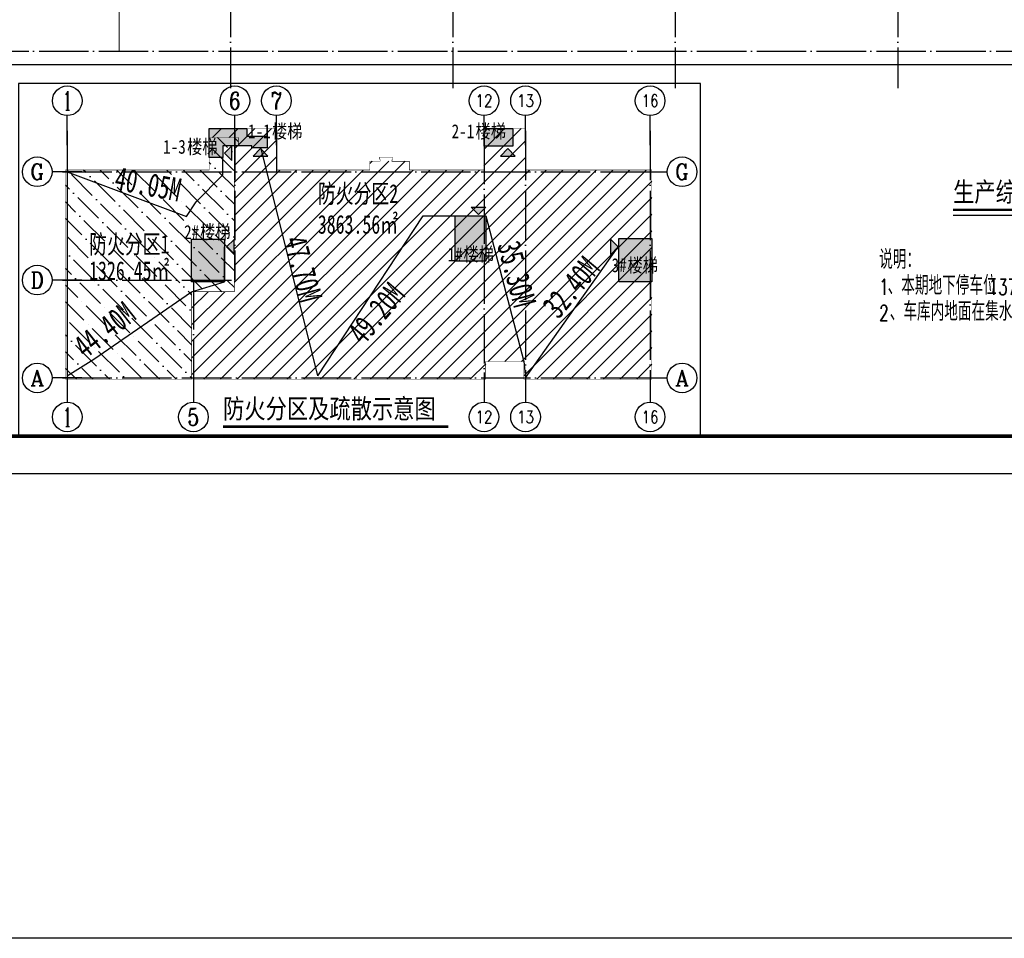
# Model space of a CAD drawing. Extents: x 797781 to 1255204, y 21234 to 1024248.
# Tile 16 of 256: x 888281 to 928120, y 21234 to 58388. Entities that reach past the tile are written whole.
import ezdxf
from ezdxf.enums import TextEntityAlignment as Align

# ---------------------------------------------------------------- set-up
doc = ezdxf.new("R2010")
doc.units = 0
doc.header["$LTSCALE"] = 1000
doc.header["$MEASUREMENT"] = 0
doc.linetypes.add('230303生产综合楼-平面图_t8$0$DASH', pattern=[0.35, 0.25, -0.1])
doc.linetypes.add('230303生产综合楼-平面图_t8$0$DOTE', pattern=[2.42, 2, -0.2, 0.02, -0.2])
for name, color, linetype in [('230303生产综合楼-平面图_t8$0$A-ANNO-PUB-TEXT', 7, 'Continuous'), ('230303生产综合楼-平面图_t8$0$AXIS', 3, 'Continuous'), ('230303生产综合楼-平面图_t8$0$AXIS_TEXT', 7, 'Continuous'), ('230303生产综合楼-平面图_t8$0$DIM_SYMB', 3, 'Continuous'), ('230303生产综合楼-平面图_t8$0$DOTE', 1, '230303生产综合楼-平面图_t8$0$DOTE'), ('230303生产综合楼-平面图_t8$0$LVTRY', 6, 'Continuous'), ('230303生产综合楼-平面图_t8$0$PUB_TEXT', 7, 'Continuous'), ('230303生产综合楼-平面图_t8$0$PUB_TITLE', 4, 'Continuous'), ('230303生产综合楼-平面图_t8$0$板洞', 6, 'Continuous'), ('AXIS_TEXT', 7, 'Continuous'), ('DIM_ELEV', 3, 'Continuous'), ('PUB_HATCH', 8, 'Continuous'), ('PUB_TEXT', 7, 'Continuous')]:
    doc.layers.add(name, color=color, linetype=linetype)
doc.layers.add('230303生产综合楼-平面图_t8$0$A-普通车位', color=252, linetype='Continuous', lineweight=9)
doc.styles.add('-黑体', font='simhei.ttf', dxfattribs={"width": 0.8})
doc.styles.add('230303生产综合楼-平面图_t8$0$-黑体', font='simhei.ttf', dxfattribs={"width": 0.8})
doc.styles.add('230303生产综合楼-平面图_t8$0$_TCH_AXIS', font='COMPLEX', dxfattribs={"bigfont": 'GBCBIG'})
doc.styles.add('230303生产综合楼-平面图_t8$0$_TCH_DIM', font='SIMPLEX', dxfattribs={"bigfont": 'GBCBIG'})
doc.styles.add('230303生产综合楼-平面图_t8$0$黑体', font='simhei.ttf', dxfattribs={"width": 0.7})
doc.styles.add('COMPLEX', font='COMPLEX')
doc.styles.add('黑体', font='simhei.ttf', dxfattribs={"width": 0.7})

# ---------------------------------------------------------------- blocks, each defined once
blk = doc.blocks.new('_AXISO')
blk.add_circle((0, 0), 0.5)
at = {"layer": 'AXIS_TEXT', "style": 'COMPLEX', "width": 1.041667}
blk.add_attdef('A', text='', height=0.56, dxfattribs=at).set_placement((-0.25, -0.28), (0.25, -0.28), align=Align.FIT)

msp = doc.modelspace()

# ---------------------------------------------------------------- hatches: boundary and pattern name
h = msp.add_hatch(color=8)
h.dxf.hatch_style = 1
h.paths.add_polyline_path([(895948, 53986.2), (897478, 53986.2), (897478, 53676.2), (898298, 53676.2), (898298, 53206.2), (897678, 53206.2), (897678, 53286.2), (896498, 53286.2), (896498, 52816.2), (895948, 52816.2)])
h = msp.add_hatch(color=8)
h.dxf.hatch_style = 1
h.paths.add_polyline_path([(908238, 53276.2), (907068.1, 53276.2), (907068.1, 53986.2), (908238, 53986.2)])
at = {"layer": '230303生产综合楼-平面图_t8$0$板洞'}
h = msp.add_hatch(dxfattribs=at)
h.set_pattern_fill('ANSI31', color=8, scale=300)
h.set_pattern_definition([(45, (-197272.4, 239278.13), (-336.7596, 336.7596), [])])
edge = h.paths.add_edge_path()
edge.add_line((895278.5, 43846.2), (907138, 43846.2))
edge.add_line((907138, 43846.2), (907138, 44566.2))
edge.add_line((907138, 44566.2), (908678, 44566.2))
edge.add_line((908678, 44566.2), (908678, 43846.2))
edge.add_line((908678, 43846.2), (913858, 43846.2))
edge.add_line((913858, 43846.2), (913858, 52306.2))
edge.add_line((913858, 52306.2), (908748, 52306.2))
edge.add_line((908748, 52306.2), (908748, 53986.2))
edge.add_line((908748, 53986.2), (907068.4, 53986.2))
edge.add_line((907068.4, 53986.2), (907067.5, 52306.2))
edge.add_line((907067.5, 52306.2), (898668.4, 52306.2))
edge.add_line((898668.4, 52306.2), (898668.4, 53986.2))
edge.add_line((898668.4, 53986.2), (895948.4, 53986.2))
edge.add_line((895948.4, 53986.2), (895948.4, 53626.2))
edge.add_line((895948.4, 53626.2), (897130.4, 53626.2))
edge.add_line((897130.4, 53626.2), (897130.4, 53286.2))
edge.add_line((897130.4, 53286.2), (896968.6, 53286.2))
edge.add_line((896968.6, 53286.2), (896968.4, 47386.2))
edge.add_line((896968.4, 47386.2), (895238, 47386.2))
edge.add_line((895238, 47386.2), (895238, 43846.2))
h.paths.add_polyline_path([(902448.1, 52306.2), (904048.1, 52306.2), (904048.1, 52666.2), (902448.1, 52666.2)], flags=16)
h = msp.add_hatch(dxfattribs=at)
h.set_pattern_fill('ANSI36', color=8, scale=300, angle=90)
h.set_pattern_definition([(135, (-197272.4, 239278.13), (-926.08891, 252.5697), [1190.625, -238.125, 0, -238.125])])
h.paths.add_polyline_path([(895948.4, 53626.2), (897130.4, 53626.2), (897130.4, 53286.2), (896967.9, 53286.2), (896967.9, 47386.2), (895238.1, 47386.2), (895237.9, 43846.2), (890138, 43846.2), (890138, 52306.2), (895948.4, 52306.2)])
at = {"layer": 'DIM_ELEV'}
for points in [[(896565.6, 52990), (896865.6, 52690), (896865.6, 53290)], [(898025.9, 53174), (897725.9, 52874), (898325.9, 52874)], [(908029.3, 53174), (907729.3, 52874), (908329.3, 52874)], [(906845.1, 50510.3), (906545.1, 50810.3), (907145.1, 50810.3)], [(896653.1, 49194.6), (896953.1, 48894.6), (896953.1, 49494.6)], [(912493.5, 49194.6), (912193.5, 48894.6), (912193.5, 49494.6)]]:
    msp.add_hatch(color=256, dxfattribs=at).paths.add_polyline_path(points)
at = {"layer": 'PUB_HATCH'}
h = msp.add_hatch(color=8, dxfattribs=at)
h.dxf.hatch_style = 1
h.paths.add_polyline_path([(907148, 48616.2), (905898, 48616.2), (905898, 50456.2), (907148, 50456.2)])
h = msp.add_hatch(color=8, dxfattribs=at)
h.dxf.hatch_style = 1
h.paths.add_polyline_path([(896568, 47786.2), (895238, 47786.2), (895238, 49516.2), (896568, 49516.2)])
h = msp.add_hatch(color=8, dxfattribs=at)
h.dxf.hatch_style = 1
h.paths.add_polyline_path([(913858, 47786.2), (912528, 47786.2), (912528, 49536.2), (913858, 49536.2)])

# ---------------------------------------------------------------- linework, layer by layer
msp.add_lwpolyline([(797780.7, 1024247.6), (1067669.1, 1024247.6), (1067669.1, 21233.7), (797780.7, 21233.7)], close=True)
at = {"color": 6}
for points in [[(895948, 53986.2), (897478, 53986.2), (897478, 53676.2), (898298, 53676.2), (898298, 53206.2), (897678, 53206.2), (897678, 53286.2), (896498, 53286.2), (896498, 52816.2), (895948, 52816.2)], [(907068, 53986.2), (908238, 53986.2), (908238, 53276.2), (907068, 53276.2)], [(907148, 48616.2), (905898, 48616.2), (905898, 50456.2), (907148, 50456.2)], [(896568, 47786.2), (895238, 47786.2), (895238, 49516.2), (896568, 49516.2)], [(912528, 49536.2), (913858, 49536.2), (913858, 47786.2), (912528, 47786.2)]]:
    msp.add_lwpolyline(points, close=True, dxfattribs=at)
for points in [[(900348, 43986.2), (898038, 53236.2)], [(890208, 52236.2), (890208, 52236.2), (895028, 50427.2), (895428, 51027.2), (896498, 52117.2), (896498, 52833.7)], [(900348, 43986.2), (904608, 50456.2), (906705.5, 50456.2)], [(906845.1, 50456.2), (907148, 50456.2), (908678, 44566.2), (908748, 43896.2)], [(890208, 43986.2), (891278.5, 44656.2), (895238, 47386.2), (896568, 47786.2), (896568, 49201.3)], [(908748, 43896.2), (912493.5, 49194.6)]]:
    msp.add_lwpolyline(points)
at = {"layer": '230303生产综合楼-平面图_t8$0$A-普通车位'}
msp.add_lwpolyline([(892308.6, 72242.3), (892308.6, 57117.3)], dxfattribs=at)
at = {"layer": '230303生产综合楼-平面图_t8$0$AXIS'}
for p, q in [((890208, 53310.7), (890208, 54509.3)), ((896988, 53310.7), (896988, 54509.3)), ((898668, 53310.7), (898668, 54509.3)), ((907068, 53310.7), (907068, 54509.3)), ((908748, 53310.7), (908748, 54509.3)), ((913788, 53310.7), (913788, 54509.3)), ((890792.4, 52236.2), (889593.9, 52236.2)), ((913283.4, 52236.2), (914482, 52236.2)), ((890792.4, 47856.2), (889593.9, 47856.2)), ((890792.4, 43896.2), (889593.9, 43896.2)), ((890208, 44117.1), (890208, 42918.5)), ((895308, 44117.1), (895308, 42918.5)), ((907068, 44117.1), (907068, 42918.5)), ((908748, 44117.1), (908748, 42918.5)), ((913283.4, 43896.2), (914482, 43896.2)), ((913788, 44117.1), (913788, 42918.5))]:
    msp.add_line(p, q, dxfattribs=at)
at = {"layer": '230303生产综合楼-平面图_t8$0$DIM_SYMB'}
for points in [[(880906.1, 56581.8), (934312.3, 56581.8), (934427, 56896.8), (934538.1, 56266.8), (934649.8, 56581.8), (988056.1, 56581.8)], [(926047.5, 50486.9), (938669.6, 50486.9)]]:
    msp.add_lwpolyline(points, dxfattribs=at)
at = {"layer": '230303生产综合楼-平面图_t8$0$DIM_SYMB', "const_width": 105}
for points in [[(926047.5, 50696.9), (938669.6, 50696.9)], [(896509.9, 41924.1), (905626.7, 41924.1)]]:
    msp.add_lwpolyline(points, dxfattribs=at)
at = {"layer": '230303生产综合楼-平面图_t8$0$DOTE'}
for p, q in [((896806.1, 62100.6), (896806.1, 55613.6)), ((905806.1, 62100.6), (905806.1, 55613.6)), ((914806.1, 62100.6), (914806.1, 55613.6)), ((923806.1, 62100.6), (923806.1, 55613.6)), ((881806.1, 57117.3), (987156.1, 57117.3)), ((896988, 53891.2), (896988, 47856.2)), ((898668, 53891.2), (898668, 52236.2)), ((908748, 53891.2), (908748, 43565)), ((913788, 53891.2), (913788, 43565)), ((907068, 53738.8), (907068, 43412.6)), ((890008, 52236.2), (914313.7, 52236.2)), ((890008, 47856.2), (896988, 47856.2)), ((895308, 47856.2), (895308, 43565)), ((890008, 43896.2), (914313.7, 43896.2))]:
    msp.add_line(p, q, dxfattribs=at)
at = {"layer": '230303生产综合楼-平面图_t8$0$LVTRY', "color": 2, "linetype": '230303生产综合楼-平面图_t8$0$DASH', "const_width": 20}
for points in [[(895278.5, 43846.2), (907138, 43846.2), (907138, 44566.2), (908678, 44566.2), (908678, 43846.2), (913858, 43846.2), (913858, 52306.2), (908748, 52306.2), (908748, 53986.2), (907068.4, 53986.2), (907067.5, 52306.2), (904048.1, 52306.2), (904048.1, 52656.2), (903348.2, 52656.2), (903348.2, 52726.2), (903368.2, 52746.2), (903368.2, 52826.2), (902848.2, 52826.2), (902848.2, 52746.2), (902868.2, 52726.2), (902868.2, 52666.2), (902448.1, 52666.2), (902448.1, 52306.2), (898668.4, 52306.2), (898668.4, 53986.2), (895948.4, 53986.2), (895948.4, 53626.2), (897130.4, 53626.2), (897130.4, 53286.2), (896968.6, 53286.2), (896968.4, 47386.2), (895238, 47386.2), (895238, 43846.2)], [(895948.4, 53626.2), (897130.4, 53626.2), (897130.4, 53286.2), (896967.9, 53286.2), (896967.9, 47386.2), (895238.1, 47386.2), (895237.9, 43846.2), (890138, 43846.2), (890138, 52306.2), (895948.4, 52306.2), (895948.4, 53626.2)]]:
    msp.add_lwpolyline(points, dxfattribs=at)
at = {"layer": '230303生产综合楼-平面图_t8$0$PUB_TITLE'}
msp.add_lwpolyline([(838694.8, 40038.8), (1027844.8, 40038.8), (1027844.8, 129138.8), (838694.8, 129138.8)], close=True, dxfattribs=at)
at = {"layer": '230303生产综合楼-平面图_t8$0$PUB_TITLE', "const_width": 150}
msp.add_lwpolyline([(842444.8, 41538.8), (1026344.8, 41538.8), (1026344.8, 127638.8), (842444.8, 127638.8)], close=True, dxfattribs=at)
at = {"layer": '230303生产综合楼-平面图_t8$0$板洞'}
msp.add_line((890208, 53891.2), (890208, 43565), dxfattribs=at)
at = {"layer": '230303生产综合楼-平面图_t8$0$板洞', "color": 5}
msp.add_lwpolyline([(881806.1, 56581.8), (987156.1, 56581.8)], dxfattribs=at)
at = {"layer": '230303生产综合楼-平面图_t8$0$板洞'}
msp.add_lwpolyline([(888226.8, 41501.1), (915832.7, 41501.1), (915832.7, 55808.1), (888226.8, 55808.1)], close=True, dxfattribs=at)
at = {"layer": 'DIM_ELEV'}
for p, q in [((896565.6, 52990), (896865.6, 53290)), ((896565.6, 52990), (896865.6, 52690)), ((896865.6, 52690), (896865.6, 53290)), ((898025.9, 53174), (897725.9, 52874)), ((898025.9, 53174), (898325.9, 52874)), ((908029.3, 53174), (907729.3, 52874)), ((908029.3, 53174), (908329.3, 52874)), ((897725.9, 52874), (898325.9, 52874)), ((907729.3, 52874), (908329.3, 52874)), ((906845.1, 50510.3), (906545.1, 50810.3)), ((906545.1, 50810.3), (907145.1, 50810.3)), ((906845.1, 50510.3), (907145.1, 50810.3)), ((896653.1, 49194.6), (896953.1, 49494.6)), ((896953.1, 48894.6), (896953.1, 49494.6)), ((912493.5, 49194.6), (912193.5, 49494.6)), ((912193.5, 48894.6), (912193.5, 49494.6)), ((896653.1, 49194.6), (896953.1, 48894.6)), ((912493.5, 49194.6), (912193.5, 48894.6))]:
    msp.add_line(p, q, dxfattribs=at)

# ---------------------------------------------------------------- block references
at = {"layer": '230303生产综合楼-平面图_t8$0$AXIS'}
ref = msp.add_blockref('_AXISO', (890208, 55109.3), dxfattribs=dict(at, xscale=1200, yscale=1200, zscale=1200))
ref.add_attrib('A', '1', dxfattribs={"layer": '230303生产综合楼-平面图_t8$0$AXIS_TEXT', "ltscale": 2, "height": 772.1, "style": '230303生产综合楼-平面图_t8$0$_TCH_AXIS'}).set_placement((890042.5, 54723.2), (890373.4, 54723.2), align=Align.FIT)
ref = msp.add_blockref('_AXISO', (896988, 55109.3), dxfattribs=dict(at, xscale=1200, yscale=1200, zscale=1200))
ref.add_attrib('A', '6', dxfattribs={"layer": '230303生产综合楼-平面图_t8$0$AXIS_TEXT', "ltscale": 2, "height": 698.9, "style": '230303生产综合楼-平面图_t8$0$_TCH_AXIS'}).set_placement((896755, 54759.8), (897221, 54759.8), align=Align.FIT)
ref = msp.add_blockref('_AXISO', (898668, 55109.3), dxfattribs=dict(at, xscale=1200, yscale=1200, zscale=1200))
ref.add_attrib('A', '7', dxfattribs={"layer": '230303生产综合楼-平面图_t8$0$AXIS_TEXT', "ltscale": 2, "height": 698.9, "style": '230303生产综合楼-平面图_t8$0$_TCH_AXIS'}).set_placement((898435, 54759.8), (898901, 54759.8), align=Align.FIT)
ref = msp.add_blockref('_AXISO', (907068, 55109.3), dxfattribs=dict(at, xscale=1200, yscale=1200, zscale=1200))
ref.add_attrib('A', '12', dxfattribs={"layer": '230303生产综合楼-平面图_t8$0$AXIS_TEXT', "ltscale": 2, "height": 492.67, "style": '230303生产综合楼-平面图_t8$0$_TCH_AXIS'}).set_placement((906727.8, 54863), (907408.2, 54863), align=Align.FIT)
ref = msp.add_blockref('_AXISO', (908748, 55109.3), dxfattribs=dict(at, xscale=1200, yscale=1200, zscale=1200))
ref.add_attrib('A', '13', dxfattribs={"layer": '230303生产综合楼-平面图_t8$0$AXIS_TEXT', "ltscale": 2, "height": 492.67, "style": '230303生产综合楼-平面图_t8$0$_TCH_AXIS'}).set_placement((908407.8, 54863), (909088.2, 54863), align=Align.FIT)
ref = msp.add_blockref('_AXISO', (913788, 55109.3), dxfattribs=dict(at, xscale=1200, yscale=1200, zscale=1200))
ref.add_attrib('A', '16', dxfattribs={"layer": '230303生产综合楼-平面图_t8$0$AXIS_TEXT', "ltscale": 2, "height": 492.67, "style": '230303生产综合楼-平面图_t8$0$_TCH_AXIS'}).set_placement((913447.8, 54863), (914128.2, 54863), align=Align.FIT)
ref = msp.add_blockref('_AXISO', (888993.9, 52236.2), dxfattribs=dict(at, xscale=1200, yscale=1200, zscale=1200))
ref.add_attrib('A', 'G', dxfattribs={"layer": '230303生产综合楼-平面图_t8$0$AXIS_TEXT', "ltscale": 2, "height": 637.8, "style": '230303生产综合楼-平面图_t8$0$_TCH_AXIS'}).set_placement((888720.5, 51917.3), (889267.2, 51917.3), align=Align.FIT)
ref = msp.add_blockref('_AXISO', (915082, 52236.2), dxfattribs=dict(at, xscale=1200, yscale=1200, zscale=1200))
ref.add_attrib('A', 'G', dxfattribs={"layer": '230303生产综合楼-平面图_t8$0$AXIS_TEXT', "ltscale": 2, "height": 637.8, "style": '230303生产综合楼-平面图_t8$0$_TCH_AXIS'}).set_placement((914808.6, 51917.3), (915355.3, 51917.3), align=Align.FIT)
ref = msp.add_blockref('_AXISO', (888993.9, 47856.2), dxfattribs=dict(at, xscale=1200, yscale=1200, zscale=1200))
ref.add_attrib('A', 'D', dxfattribs={"layer": '230303生产综合楼-平面图_t8$0$AXIS_TEXT', "ltscale": 2, "height": 652.9, "style": '230303生产综合楼-平面图_t8$0$_TCH_AXIS'}).set_placement((888729.6, 47529.8), (889258.1, 47529.8), align=Align.FIT)
ref = msp.add_blockref('_AXISO', (888993.9, 43896.2), dxfattribs=dict(at, xscale=1200, yscale=1200, zscale=1200))
ref.add_attrib('A', 'A', dxfattribs={"layer": '230303生产综合楼-平面图_t8$0$AXIS_TEXT', "ltscale": 2, "height": 637.8, "style": '230303生产综合楼-平面图_t8$0$_TCH_AXIS'}).set_placement((888720.5, 43577.3), (889267.2, 43577.3), align=Align.FIT)
ref = msp.add_blockref('_AXISO', (915082, 43896.2), dxfattribs=dict(at, xscale=1200, yscale=1200, zscale=1200))
ref.add_attrib('A', 'A', dxfattribs={"layer": '230303生产综合楼-平面图_t8$0$AXIS_TEXT', "ltscale": 2, "height": 637.8, "style": '230303生产综合楼-平面图_t8$0$_TCH_AXIS'}).set_placement((914808.6, 43577.3), (915355.3, 43577.3), align=Align.FIT)
ref = msp.add_blockref('_AXISO', (890208, 42318.5), dxfattribs=dict(at, xscale=1200, yscale=1200, zscale=1200))
ref.add_attrib('A', '1', dxfattribs={"layer": '230303生产综合楼-平面图_t8$0$AXIS_TEXT', "ltscale": 2, "height": 772.1, "style": '230303生产综合楼-平面图_t8$0$_TCH_AXIS'}).set_placement((890042.5, 41932.5), (890373.4, 41932.5), align=Align.FIT)
ref = msp.add_blockref('_AXISO', (895308, 42318.5), dxfattribs=dict(at, xscale=1200, yscale=1200, zscale=1200))
ref.add_attrib('A', '5', dxfattribs={"layer": '230303生产综合楼-平面图_t8$0$AXIS_TEXT', "ltscale": 2, "height": 698.9, "style": '230303生产综合楼-平面图_t8$0$_TCH_AXIS'}).set_placement((895075, 41969.1), (895541, 41969.1), align=Align.FIT)
ref = msp.add_blockref('_AXISO', (907068, 42318.5), dxfattribs=dict(at, xscale=1200, yscale=1200, zscale=1200))
ref.add_attrib('A', '12', dxfattribs={"layer": '230303生产综合楼-平面图_t8$0$AXIS_TEXT', "ltscale": 2, "height": 492.67, "style": '230303生产综合楼-平面图_t8$0$_TCH_AXIS'}).set_placement((906727.8, 42072.2), (907408.2, 42072.2), align=Align.FIT)
ref = msp.add_blockref('_AXISO', (908748, 42318.5), dxfattribs=dict(at, xscale=1200, yscale=1200, zscale=1200))
ref.add_attrib('A', '13', dxfattribs={"layer": '230303生产综合楼-平面图_t8$0$AXIS_TEXT', "ltscale": 2, "height": 492.67, "style": '230303生产综合楼-平面图_t8$0$_TCH_AXIS'}).set_placement((908407.8, 42072.2), (909088.2, 42072.2), align=Align.FIT)
ref = msp.add_blockref('_AXISO', (913788, 42318.5), dxfattribs=dict(at, xscale=1200, yscale=1200, zscale=1200))
ref.add_attrib('A', '16', dxfattribs={"layer": '230303生产综合楼-平面图_t8$0$AXIS_TEXT', "ltscale": 2, "height": 492.67, "style": '230303生产综合楼-平面图_t8$0$_TCH_AXIS'}).set_placement((913447.8, 42072.2), (914128.2, 42072.2), align=Align.FIT)

# ---------------------------------------------------------------- texts
at = {"layer": '230303生产综合楼-平面图_t8$0$A-ANNO-PUB-TEXT', "color": 7, "style": '230303生产综合楼-平面图_t8$0$黑体', "width": 0.7}
for s, p in [('防火分区2', (900344.4, 50977.5)), ('3863.56㎡', (900344.4, 49731.4)), ('防火分区1', (891091.1, 48931.4)), ('1326.45㎡', (891091.1, 47859.1))]:
    msp.add_text(s, height=757.06, dxfattribs=at).set_placement(p)
at = {"layer": '230303生产综合楼-平面图_t8$0$PUB_TEXT'}
for s, height, style, width, p in [('楼梯', 563.29, '-黑体', 0.8, (898490.1, 53594.4)), ('楼梯', 563.29, '-黑体', 0.8, (906728.6, 53594.4)), ('1-1', 563.29, '-黑体', 0.8, (897518, 53594.4)), ('2-1', 563.29, '-黑体', 0.8, (905756.4, 53594.4)), ('1-3', 563.29, '-黑体', 0.8, (894082.5, 52967.3)), ('楼梯', 563.29, '-黑体', 0.8, (895054.7, 52967.3)), ('2#', 563.29, '-黑体', 0.8, (894932.8, 49516.2)), ('楼梯', 563.29, '-黑体', 0.8, (895580.9, 49516.2)), ('1#', 563.29, '-黑体', 0.8, (905592.8, 48616.2)), ('楼梯', 563.29, '-黑体', 0.8, (906240.9, 48616.2)), ('3#', 563.29, '-黑体', 0.8, (912228.7, 48177.7)), ('楼梯', 563.29, '-黑体', 0.8, (912876.8, 48177.7)), ('1', 637.5, '230303生产综合楼-平面图_t8$0$_TCH_DIM', 0.705882, (923057, 47259.5)), ('137', 637.5, '230303生产综合楼-平面图_t8$0$_TCH_DIM', 0.705882, (927484.9, 47259.5)), ('2', 637.5, '230303生产综合楼-平面图_t8$0$_TCH_DIM', 0.705882, (923057, 46209.5))]:
    msp.add_text(s, height=height, dxfattribs=dict(at, style=style, width=width)).set_placement(p)
at = {"layer": '230303生产综合楼-平面图_t8$0$PUB_TEXT', "style": '230303生产综合楼-平面图_t8$0$_TCH_DIM'}
for s, height, p in [('说明：', 765.96, (923057, 48309.5)), ('、本期地下停车位', 765.96, (923399.8, 47259.5)), ('、车库内地面在集水坑附近', 765.957, (923485.5, 46209.5))]:
    msp.add_text(s, height=height, dxfattribs=at).set_placement(p)
at = {"layer": 'PUB_TEXT', "style": '黑体', "width": 0.7}
for s, rotation, p in [('40.05M', 349, (892072.7, 51536.4)), ('47.70M', 285, (898945, 49485.9)), ('35.30M', 285, (907596.5, 49279.2)), ('32.40M', 50, (910079.2, 46242.4)), ('49.20M', 50, (902203.1, 45185)), ('44.40M', 38.24309, (890946.3, 44650.6))]:
    msp.add_text(s, height=938.82, rotation=rotation, dxfattribs=at).set_placement(p)
at = {"layer": 'PUB_TEXT', "style": '230303生产综合楼-平面图_t8$0$-黑体', "width": 0.8}
for s, p in [('生产综合楼', (926047.5, 51026.5)), ('防火分区及疏散示意图', (896509.9, 42262.5))]:
    msp.add_text(s, height=788.61, dxfattribs=at).set_placement(p)

doc.saveas('drawing.dxf')
